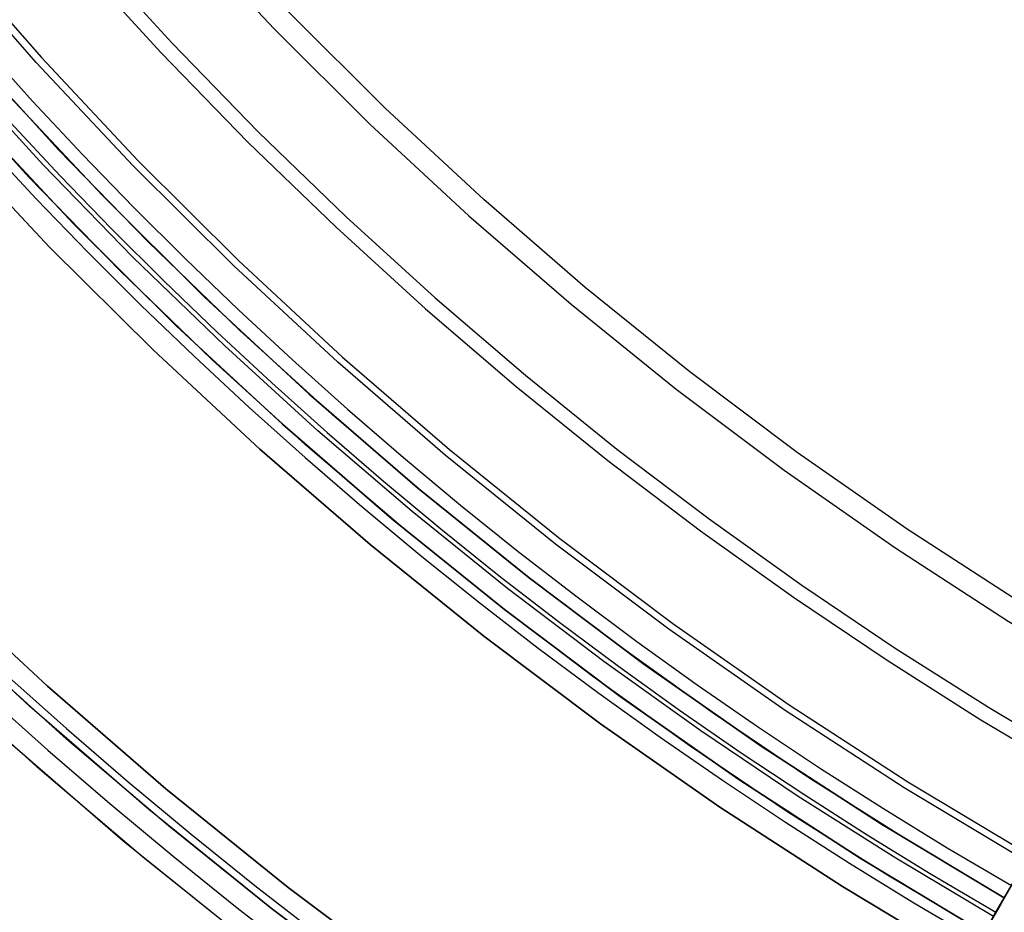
# Model space of a CAD drawing. Header units: millimetres. Extents: x -325 to 325, y -295 to 295.
# Tile 252 of 256: x -91 to -62, y -108 to -81. Entities that reach past the tile are written whole.
import ezdxf

# ---------------------------------------------------------------- set-up
doc = ezdxf.new("R2010")
doc.units = ezdxf.units.MM
doc.layers.add('Default', color=7, linetype='Continuous', true_color=0x000000)

msp = doc.modelspace()

# ---------------------------------------------------------------- linework, layer by layer
at = {"layer": 'Default'}
for points in [[(-61.26, -106.106), (-64.886, -103.929), (-68.435, -101.627), (-71.902, -99.204), (-75.283, -96.663), (-78.575, -94.007), (-81.773, -91.239), (-84.873, -88.362), (-87.873, -85.38), (-90.767, -82.296), (-93.554, -79.114), (-96.229, -75.838), (-98.789, -72.472), (-101.232, -69.019), (-103.553, -65.483), (-105.752, -61.87), (-107.825, -58.183), (-109.769, -54.427), (-111.582, -50.605)], [(-126.018, -51.315), (-124.286, -55.379), (-122.402, -59.427), (-120.366, -63.45), (-118.175, -67.442), (-115.831, -71.394), (-113.332, -75.297), (-110.68, -79.144), (-107.877, -82.925), (-104.923, -86.631), (-103.391, -88.454), (-101.823, -90.255), (-100.218, -92.034), (-98.578, -93.788), (-96.903, -95.518), (-95.194, -97.222), (-93.45, -98.899), (-91.674, -100.548), (-89.864, -102.168), (-88.023, -103.758), (-86.151, -105.318), (-84.248, -106.846), (-82.315, -108.342)], [(-112.747, -51.134), (-110.914, -54.995), (-108.95, -58.79), (-106.856, -62.516), (-104.635, -66.167), (-102.288, -69.739), (-99.82, -73.228), (-97.233, -76.63), (-94.53, -79.94), (-91.715, -83.155), (-88.79, -86.272), (-85.759, -89.285), (-82.626, -92.192), (-79.395, -94.989), (-76.069, -97.673), (-72.653, -100.24), (-69.149, -102.688), (-65.564, -105.014), (-61.9, -107.214)], [(-61.9, -107.214), (-65.564, -105.014), (-69.149, -102.688), (-72.653, -100.24), (-76.069, -97.673), (-79.395, -94.989), (-82.626, -92.192), (-85.759, -89.285), (-88.79, -86.272), (-91.715, -83.155), (-94.53, -79.94), (-97.233, -76.63), (-99.82, -73.228), (-102.288, -69.739), (-104.635, -66.167), (-106.856, -62.516), (-108.95, -58.79), (-110.914, -54.995), (-112.747, -51.134)], [(-61.9, -107.214), (-64.801, -105.486), (-67.697, -103.651), (-70.585, -101.707), (-73.458, -99.651), (-76.312, -97.483), (-79.142, -95.2), (-81.942, -92.801), (-84.705, -90.285), (-87.427, -87.653), (-90.1, -84.903), (-92.718, -82.036), (-95.275, -79.052), (-97.763, -75.952), (-100.177, -72.739), (-102.51, -69.413), (-104.754, -65.978), (-106.903, -62.436), (-108.95, -58.791), (-110.889, -55.046), (-112.713, -51.207)], [(-126.804, -51.635), (-125.061, -55.724), (-123.166, -59.797), (-121.116, -63.846), (-118.912, -67.863), (-116.553, -71.839), (-114.039, -75.767), (-111.371, -79.637), (-108.549, -83.442), (-105.578, -87.172), (-104.036, -89.006), (-102.458, -90.818), (-100.843, -92.608), (-99.193, -94.373), (-97.507, -96.113), (-95.787, -97.828), (-94.033, -99.515), (-92.245, -101.175), (-90.425, -102.805), (-88.572, -104.405), (-86.688, -105.975), (-84.773, -107.513), (-82.829, -109.018)], [(-113.839, -51.629), (-111.99, -55.528), (-110.006, -59.36), (-107.892, -63.122), (-105.649, -66.808), (-103.28, -70.415), (-100.788, -73.938), (-98.176, -77.373), (-95.447, -80.715), (-92.604, -83.962), (-89.651, -87.108), (-86.591, -90.15), (-83.427, -93.085), (-80.165, -95.909), (-76.806, -98.619), (-73.357, -101.212), (-69.82, -103.683), (-66.199, -106.031), (-62.5, -108.253)], [(-62.5, -108.253), (-66.199, -106.031), (-69.82, -103.683), (-73.357, -101.212), (-76.806, -98.619), (-80.165, -95.909), (-83.427, -93.085), (-86.591, -90.15), (-89.651, -87.108), (-92.604, -83.962), (-95.447, -80.715), (-98.176, -77.373), (-100.788, -73.938), (-103.28, -70.415), (-105.649, -66.808), (-107.892, -63.122), (-110.006, -59.36), (-111.99, -55.528), (-113.839, -51.629)], [(-62.222, -107.772), (-65.138, -106.035), (-68.05, -104.19), (-70.952, -102.236), (-73.84, -100.17), (-76.71, -97.99), (-79.554, -95.695), (-82.368, -93.284), (-85.146, -90.755), (-87.882, -88.109), (-90.569, -85.345), (-93.2, -82.463), (-95.771, -79.463), (-98.272, -76.348), (-100.699, -73.117), (-103.043, -69.774), (-105.299, -66.321), (-107.459, -62.761), (-109.517, -59.097), (-111.466, -55.332), (-113.3, -51.473)], [(-58.002, -100.462), (-61.435, -98.4), (-64.795, -96.221), (-68.077, -93.927), (-71.279, -91.522), (-74.395, -89.007), (-77.423, -86.386), (-80.359, -83.662), (-83.199, -80.839), (-85.939, -77.919), (-88.577, -74.906), (-91.11, -71.804), (-93.534, -68.617), (-95.847, -65.347), (-98.045, -62), (-100.127, -58.579), (-102.089, -55.088), (-103.93, -51.532)], [(-67.75, -117.346), (-71.76, -114.938), (-75.684, -112.393), (-79.519, -109.713), (-83.258, -106.903), (-86.898, -103.966), (-90.435, -100.905), (-93.864, -97.723), (-97.181, -94.425), (-100.383, -91.014), (-103.464, -87.495), (-106.423, -83.872), (-109.254, -80.149), (-111.955, -76.33), (-114.523, -72.42), (-116.955, -68.424), (-119.247, -64.346), (-121.397, -60.192), (-123.402, -55.966), (-125.26, -51.673)], [(-125.26, -51.673), (-123.402, -55.966), (-121.397, -60.192), (-119.247, -64.346), (-116.955, -68.424), (-114.523, -72.42), (-111.955, -76.33), (-109.254, -80.149), (-106.423, -83.872), (-103.464, -87.495), (-100.383, -91.014), (-97.181, -94.425), (-93.864, -97.723), (-90.435, -100.905), (-86.898, -103.966), (-83.258, -106.903), (-79.519, -109.713), (-75.684, -112.393), (-71.76, -114.938), (-67.75, -117.346)], [(-62.5, -108.253), (-65.429, -106.508), (-68.353, -104.656), (-71.269, -102.693), (-74.17, -100.617), (-77.052, -98.428), (-79.909, -96.122), (-82.736, -93.7), (-85.526, -91.161), (-88.274, -88.502), (-90.973, -85.726), (-93.617, -82.831), (-96.198, -79.818), (-98.711, -76.689), (-101.148, -73.444), (-103.503, -70.086), (-105.769, -66.617), (-107.939, -63.041), (-110.006, -59.36), (-111.964, -55.58), (-113.806, -51.703)], [(-104.52, -51.824), (-102.669, -55.401), (-100.695, -58.911), (-98.602, -62.352), (-96.391, -65.718), (-94.065, -69.006), (-91.627, -72.212), (-89.08, -75.331), (-86.427, -78.361), (-83.671, -81.298), (-80.815, -84.137), (-77.863, -86.876), (-74.817, -89.512), (-71.683, -92.041), (-68.464, -94.461), (-65.162, -96.767), (-61.784, -98.959), (-58.331, -101.032)], [(-68.15, -118.039), (-72.184, -115.617), (-76.131, -113.056), (-79.988, -110.361), (-83.75, -107.534), (-87.412, -104.58), (-90.969, -101.5), (-94.418, -98.3), (-97.755, -94.982), (-100.975, -91.552), (-104.075, -88.012), (-107.051, -84.367), (-109.899, -80.622), (-112.616, -76.781), (-115.199, -72.848), (-117.645, -68.828), (-119.951, -64.726), (-122.113, -60.548), (-124.131, -56.297), (-126, -51.979)], [(-68.15, -118.039), (-72.184, -115.617), (-76.131, -113.056), (-79.988, -110.361), (-83.75, -107.534), (-87.412, -104.58), (-90.969, -101.5), (-94.418, -98.3), (-97.755, -94.982), (-100.975, -91.552), (-104.075, -88.012), (-107.051, -84.367), (-109.899, -80.622), (-112.616, -76.781), (-115.199, -72.848), (-117.645, -68.828), (-119.951, -64.726), (-122.113, -60.548), (-124.131, -56.297), (-126, -51.979)], [(-63, -109.119), (-66.729, -106.88), (-70.378, -104.513), (-73.944, -102.021), (-77.421, -99.408), (-80.806, -96.677), (-84.095, -93.83), (-87.283, -90.872), (-90.368, -87.805), (-93.345, -84.633), (-96.21, -81.361), (-98.961, -77.992), (-101.594, -74.529), (-104.106, -70.978), (-106.494, -67.343), (-108.755, -63.627), (-110.886, -59.835), (-112.885, -55.972), (-114.75, -52.042)], [(-114.75, -52.042), (-112.885, -55.972), (-110.886, -59.835), (-108.755, -63.627), (-106.494, -67.343), (-104.106, -70.978), (-101.594, -74.529), (-98.961, -77.992), (-96.21, -81.361), (-93.345, -84.633), (-90.368, -87.805), (-87.283, -90.872), (-84.095, -93.83), (-80.806, -96.677), (-77.421, -99.408), (-73.944, -102.021), (-70.378, -104.513), (-66.729, -106.88), (-63, -109.119)], [(-127.109, -52.436), (-125.223, -56.792), (-123.188, -61.081), (-121.007, -65.296), (-118.681, -69.434), (-116.214, -73.489), (-113.608, -77.457), (-110.867, -81.332), (-107.993, -85.11), (-104.991, -88.787), (-101.864, -92.358), (-98.616, -95.819), (-95.25, -99.165), (-91.77, -102.394), (-88.181, -105.5), (-84.487, -108.481), (-80.692, -111.333), (-76.802, -114.052), (-72.819, -116.635), (-68.75, -119.078)], [(-127.109, -52.436), (-125.223, -56.792), (-123.188, -61.081), (-121.007, -65.296), (-118.681, -69.434), (-116.214, -73.489), (-113.608, -77.457), (-110.867, -81.332), (-107.993, -85.11), (-104.991, -88.787), (-101.864, -92.358), (-98.616, -95.819), (-95.25, -99.165), (-91.77, -102.394), (-88.181, -105.5), (-84.487, -108.481), (-80.692, -111.333), (-76.802, -114.052), (-72.819, -116.635), (-68.75, -119.078)], [(-106.731, -52.982), (-104.865, -56.586), (-102.895, -60.095), (-100.826, -63.504), (-98.666, -66.811), (-96.421, -70.011), (-94.098, -73.105), (-91.702, -76.088), (-89.241, -78.96), (-86.721, -81.719), (-84.149, -84.366), (-81.529, -86.9), (-78.869, -89.321), (-76.175, -91.63), (-73.451, -93.828), (-70.704, -95.915), (-67.938, -97.893), (-65.159, -99.765), (-62.371, -101.531), (-59.579, -103.194)], [(-107.12, -53.175), (-105.246, -56.792), (-103.269, -60.313), (-101.193, -63.735), (-99.025, -67.054), (-96.772, -70.266), (-94.44, -73.37), (-92.036, -76.364), (-89.566, -79.247), (-87.037, -82.017), (-84.455, -84.673), (-81.826, -87.216), (-79.156, -89.646), (-76.452, -91.963), (-73.718, -94.169), (-70.961, -96.264), (-68.185, -98.249), (-65.396, -100.127), (-62.598, -101.9), (-59.796, -103.569)], [(-68.15, -118.039), (-71.291, -116.169), (-74.427, -114.185), (-77.554, -112.085), (-80.667, -109.866), (-83.759, -107.527), (-86.826, -105.067), (-89.861, -102.483), (-92.858, -99.775), (-95.812, -96.942), (-98.715, -93.984), (-101.561, -90.902), (-104.342, -87.695), (-107.053, -84.364), (-109.686, -80.912), (-112.233, -77.34), (-114.688, -73.65), (-117.044, -69.846), (-119.293, -65.931), (-121.429, -61.909), (-123.445, -57.784), (-125.335, -53.562)], [(-68.75, -119.078), (-71.919, -117.192), (-75.084, -115.19), (-78.239, -113.071), (-81.379, -110.832), (-84.499, -108.472), (-87.593, -105.989), (-90.655, -103.382), (-93.68, -100.65), (-96.66, -97.792), (-99.588, -94.807), (-102.46, -91.697), (-105.266, -88.461), (-108.001, -85.1), (-110.657, -81.617), (-113.227, -78.013), (-115.703, -74.29), (-118.08, -70.451), (-120.349, -66.501), (-122.504, -62.442), (-124.538, -58.28), (-126.444, -54.02)], [(-109.582, -54.334), (-107.641, -58.084), (-105.572, -61.765), (-103.377, -65.372), (-101.059, -68.901), (-98.621, -72.348), (-96.065, -75.709), (-93.395, -78.98), (-90.613, -82.156), (-87.723, -85.235), (-84.729, -88.212), (-81.634, -91.084), (-78.441, -93.847), (-75.155, -96.499), (-71.78, -99.036), (-68.319, -101.454), (-64.776, -103.752), (-61.156, -105.926)], [(-92.329, -81.84), (-90.874, -83.452), (-89.387, -85.043), (-87.868, -86.612), (-86.318, -88.157), (-84.737, -89.677), (-83.126, -91.173), (-81.485, -92.642), (-79.816, -94.084), (-78.118, -95.498), (-76.393, -96.884), (-74.64, -98.24), (-72.862, -99.566), (-71.058, -100.862), (-69.23, -102.125), (-67.378, -103.356), (-65.504, -104.554), (-63.607, -105.719), (-61.689, -106.849)], [(-91.551, -84.074), (-90.053, -85.677), (-88.523, -87.257), (-86.961, -88.813), (-85.368, -90.345), (-83.745, -91.852), (-82.092, -93.332), (-80.41, -94.785), (-78.7, -96.21), (-76.962, -97.606), (-75.196, -98.972), (-73.405, -100.308), (-71.588, -101.613), (-69.746, -102.886), (-67.88, -104.126), (-65.992, -105.333), (-64.081, -106.507), (-62.149, -107.645)], [(-92.284, -84.747), (-90.773, -86.363), (-89.231, -87.955), (-87.657, -89.524), (-86.051, -91.068), (-84.415, -92.587), (-82.749, -94.079), (-81.054, -95.543), (-79.33, -96.98), (-77.578, -98.387), (-75.798, -99.764), (-73.992, -101.111), (-72.161, -102.426), (-70.304, -103.709), (-68.424, -104.96), (-66.52, -106.176), (-64.594, -107.359), (-62.646, -108.507)]]:
    msp.add_lwpolyline(points, dxfattribs=at)
at = {"layer": 'Default', "extrusion": (0.866025, -0.5, -6.86652e-16)}
msp.add_lwpolyline([(-111, 102.53), (-110.823, 101.501), (-110.682, 100.468), (-110.577, 99.429), (-110.508, 98.388), (-110.476, 97.345), (-110.479, 96.302), (-110.518, 95.259), (-110.594, 94.219), (-110.705, 93.181), (-110.853, 92.148), (-111.036, 91.121), (-111.254, 90.101), (-111.508, 89.089), (-111.797, 88.086), (-112.12, 87.094), (-112.477, 86.113), (-112.868, 85.146), (-113.292, 84.193), (-113.75, 83.255), (-114.239, 82.333), (-114.76, 81.429), (-115.312, 80.544), (-115.894, 79.678), (-116.506, 78.832), (-117.146, 78.009), (-117.815, 77.208), (-118.511, 76.431), (-119.234, 75.678), (-119.982, 74.951), (-120.755, 74.25), (-121.552, 73.577), (-122.372, 72.931), (-123.214, 72.314), (-124.076, 71.727), (-124.958, 71.17), (-125.859, 70.644), (-126.778, 70.149), (-127.713, 69.686), (-128.664, 69.256), (-129.629, 68.859), (-130.607, 68.496), (-131.597, 68.167), (-132.598, 67.873), (-133.609, 67.613), (-134.628, 67.388), (-135.654, 67.199), (-136.686, 67.046), (-137.723, 66.928), (-138.763, 66.846), (-139.805, 66.801), (-140.849, 66.791), (-141.892, 66.818), (-142.933, 66.881), (-143.972, 66.979), (-145.007, 67.114), (-146.036, 67.284), (-147.059, 67.49), (-148.074, 67.732), (-149.08, 68.008), (-150.076, 68.319), (-151.061, 68.664), (-152.033, 69.043), (-152.992, 69.456), (-153.935, 69.901), (-154.863, 70.379), (-155.773, 70.889), (-156.665, 71.43), (-157.538, 72.001), (-158.391, 72.603), (-159.222, 73.233), (-160.031, 73.892), (-160.817, 74.579), (-161.579, 75.292), (-162.315, 76.031), (-163.025, 76.796), (-163.708, 77.584), (-164.364, 78.396), (-164.991, 79.23), (-165.589, 80.085), (-166.157, 80.96), (-166.694, 81.855)], dxfattribs=at)
at = {"layer": 'Default', "extrusion": (0.866025, -0.5, -3.2331e-16)}
msp.add_lwpolyline([(-164.313, 83.23), (-163.967, 82.648), (-163.605, 82.071), (-163.226, 81.5), (-162.831, 80.935), (-162.419, 80.378), (-161.991, 79.828), (-161.547, 79.287), (-161.087, 78.755), (-160.612, 78.232), (-160.122, 77.721), (-159.616, 77.22), (-159.096, 76.731), (-158.562, 76.255), (-158.015, 75.791), (-157.454, 75.341), (-156.88, 74.905), (-156.295, 74.484), (-155.698, 74.078), (-155.089, 73.687), (-154.471, 73.313), (-153.842, 72.955), (-153.205, 72.614), (-152.559, 72.289), (-151.906, 71.983), (-151.245, 71.694), (-150.578, 71.423), (-149.906, 71.17), (-149.229, 70.935), (-148.548, 70.719), (-147.863, 70.521), (-147.176, 70.341), (-146.487, 70.18), (-145.796, 70.038), (-145.106, 69.913), (-144.415, 69.807), (-143.726, 69.719), (-143.038, 69.649), (-142.352, 69.596), (-141.669, 69.561), (-140.99, 69.543), (-140.315, 69.542), (-139.645, 69.557), (-138.979, 69.588), (-138.32, 69.636), (-137.667, 69.698), (-137.02, 69.776), (-136.381, 69.868), (-135.75, 69.974), (-135.126, 70.093), (-134.511, 70.226), (-133.904, 70.372), (-133.306, 70.53), (-132.718, 70.7), (-132.139, 70.881), (-131.57, 71.073), (-131.011, 71.275), (-130.462, 71.487), (-129.923, 71.709), (-129.395, 71.939), (-128.877, 72.178), (-128.37, 72.425), (-127.873, 72.679), (-127.387, 72.94), (-126.912, 73.208), (-126.166, 73.655), (-125.422, 74.134), (-124.681, 74.645), (-123.945, 75.19), (-123.215, 75.769), (-122.495, 76.383), (-122.138, 76.703), (-121.785, 77.032), (-121.434, 77.369), (-121.087, 77.715), (-120.744, 78.07), (-120.405, 78.434), (-120.071, 78.806), (-119.74, 79.187), (-119.415, 79.577), (-119.095, 79.976), (-118.781, 80.383), (-118.472, 80.798), (-118.169, 81.222), (-117.873, 81.654), (-117.583, 82.095), (-117.301, 82.543), (-117.025, 82.999), (-116.757, 83.464), (-116.497, 83.935), (-116.245, 84.414), (-116.002, 84.901), (-115.767, 85.394), (-115.541, 85.894), (-115.324, 86.401), (-115.116, 86.914), (-114.919, 87.433), (-114.731, 87.958), (-114.553, 88.488), (-114.386, 89.024), (-114.229, 89.565), (-114.083, 90.11), (-113.948, 90.66), (-113.824, 91.214), (-113.711, 91.771), (-113.61, 92.332), (-113.52, 92.895), (-113.442, 93.461), (-113.375, 94.03), (-113.321, 94.6), (-113.278, 95.172), (-113.248, 95.745), (-113.229, 96.319), (-113.223, 96.894), (-113.228, 97.468), (-113.246, 98.042), (-113.275, 98.615), (-113.317, 99.187), (-113.37, 99.758), (-113.435, 100.326), (-113.512, 100.893), (-113.601, 101.457), (-113.701, 102.018)], dxfattribs=at)
at = {"layer": 'Default', "extrusion": (0.866025, -0.5, -6.4662e-16)}
msp.add_lwpolyline([(-164.313, 83.23), (-163.967, 82.648), (-163.605, 82.071), (-163.226, 81.5), (-162.831, 80.935), (-162.419, 80.378), (-161.991, 79.828), (-161.547, 79.287), (-161.087, 78.755), (-160.612, 78.232), (-160.122, 77.721), (-159.616, 77.22), (-159.096, 76.731), (-158.562, 76.255), (-158.015, 75.791), (-157.454, 75.341), (-156.88, 74.905), (-156.295, 74.484), (-155.698, 74.078), (-155.089, 73.687), (-154.471, 73.313), (-153.842, 72.955), (-153.205, 72.614), (-152.559, 72.289), (-151.906, 71.983), (-151.245, 71.694), (-150.578, 71.423), (-149.906, 71.17), (-149.229, 70.935), (-148.548, 70.719), (-147.863, 70.521), (-147.176, 70.341), (-146.487, 70.18), (-145.796, 70.038), (-145.106, 69.913), (-144.415, 69.807), (-143.726, 69.719), (-143.038, 69.649), (-142.352, 69.596), (-141.669, 69.561), (-140.99, 69.543), (-140.315, 69.542), (-139.645, 69.557), (-138.979, 69.588), (-138.32, 69.636), (-137.667, 69.698), (-137.02, 69.776), (-136.381, 69.868), (-135.75, 69.974), (-135.126, 70.093), (-134.511, 70.226), (-133.904, 70.372), (-133.306, 70.53), (-132.718, 70.7), (-132.139, 70.881), (-131.57, 71.073), (-131.011, 71.275), (-130.462, 71.487), (-129.923, 71.709), (-129.395, 71.939), (-128.877, 72.178), (-128.37, 72.425), (-127.873, 72.679), (-127.387, 72.94), (-126.912, 73.208), (-126.166, 73.655), (-125.422, 74.134), (-124.681, 74.645), (-123.945, 75.19), (-123.215, 75.769), (-122.495, 76.383), (-122.138, 76.703), (-121.785, 77.032), (-121.434, 77.369), (-121.087, 77.715), (-120.744, 78.07), (-120.405, 78.434), (-120.071, 78.806), (-119.74, 79.187), (-119.415, 79.577), (-119.095, 79.976), (-118.781, 80.383), (-118.472, 80.798), (-118.169, 81.222), (-117.873, 81.654), (-117.583, 82.095), (-117.301, 82.543), (-117.025, 82.999), (-116.757, 83.464), (-116.497, 83.935), (-116.245, 84.414), (-116.002, 84.901), (-115.767, 85.394), (-115.541, 85.894), (-115.324, 86.401), (-115.116, 86.914), (-114.919, 87.433), (-114.731, 87.958), (-114.553, 88.488), (-114.386, 89.024), (-114.229, 89.565), (-114.083, 90.11), (-113.948, 90.66), (-113.824, 91.214), (-113.711, 91.771), (-113.61, 92.332), (-113.52, 92.895), (-113.442, 93.461), (-113.375, 94.03), (-113.321, 94.6), (-113.278, 95.172), (-113.248, 95.745), (-113.229, 96.319), (-113.223, 96.894), (-113.228, 97.468), (-113.246, 98.042), (-113.275, 98.615), (-113.317, 99.187), (-113.37, 99.758), (-113.435, 100.326), (-113.512, 100.893), (-113.601, 101.457), (-113.701, 102.018)], dxfattribs=at)
at = {"layer": 'Default', "extrusion": (0.866025, -0.5, 0)}
msp.add_lwpolyline([(-161.931, 84.605), (-161.492, 83.874), (-161.028, 83.158), (-160.539, 82.459), (-160.026, 81.777), (-159.49, 81.114), (-158.932, 80.469), (-158.351, 79.845), (-157.749, 79.24), (-157.127, 78.657), (-156.485, 78.096), (-155.823, 77.557), (-155.144, 77.042), (-154.447, 76.55), (-153.733, 76.083), (-153.004, 75.641), (-152.259, 75.224), (-151.501, 74.833), (-150.73, 74.469), (-149.946, 74.132), (-149.152, 73.822), (-148.347, 73.54), (-147.533, 73.286), (-146.71, 73.06), (-145.88, 72.863), (-145.044, 72.694), (-144.203, 72.555), (-143.357, 72.445), (-142.508, 72.364), (-141.656, 72.313), (-140.804, 72.291), (-139.951, 72.299), (-139.099, 72.336), (-138.248, 72.403), (-137.401, 72.499), (-136.557, 72.625), (-135.718, 72.779), (-134.885, 72.963), (-134.059, 73.175), (-133.241, 73.416), (-132.432, 73.685), (-131.632, 73.982), (-130.843, 74.306), (-130.066, 74.658), (-129.301, 75.036), (-128.55, 75.44), (-127.814, 75.87), (-127.093, 76.326), (-126.388, 76.806), (-125.7, 77.31), (-125.03, 77.838), (-124.378, 78.389), (-123.746, 78.961), (-123.135, 79.556), (-122.544, 80.171), (-121.975, 80.806), (-121.428, 81.461), (-120.904, 82.134), (-120.404, 82.825), (-119.928, 83.533), (-119.477, 84.257), (-119.051, 84.996), (-118.651, 85.749), (-118.278, 86.516), (-117.931, 87.295), (-117.611, 88.086), (-117.319, 88.887), (-117.055, 89.698), (-116.819, 90.518), (-116.612, 91.345), (-116.433, 92.179), (-116.283, 93.019), (-116.163, 93.864), (-116.072, 94.712), (-116.01, 95.562), (-115.978, 96.415), (-115.975, 97.268), (-116.002, 98.12), (-116.058, 98.971), (-116.144, 99.82), (-116.259, 100.665), (-116.403, 101.506)], dxfattribs=at)
at = {"layer": 'Default', "extrusion": (9.9476e-16, -0.5, 0.866025)}
msp.add_lwpolyline([(99.997, 39.629), (99.937, 43.081), (99.759, 46.528), (99.461, 49.967), (99.045, 53.394), (98.511, 56.805), (97.859, 60.195), (97.091, 63.561), (96.207, 66.898), (95.209, 70.202), (94.097, 73.47), (92.873, 76.698), (91.538, 79.882), (90.094, 83.017), (88.543, 86.101), (86.886, 89.13), (85.125, 92.1), (83.264, 95.007), (81.303, 97.848), (79.245, 100.619), (77.092, 103.318), (74.848, 105.941), (72.515, 108.485), (70.095, 110.947), (67.591, 113.324), (65.007, 115.614), (62.346, 117.812), (59.61, 119.918), (56.803, 121.927), (53.929, 123.839), (50.99, 125.651), (47.991, 127.359), (44.934, 128.964), (41.824, 130.461), (38.664, 131.851), (35.457, 133.131), (32.209, 134.299), (28.922, 135.354), (25.601, 136.296), (22.249, 137.122), (18.871, 137.832), (15.47, 138.425), (12.051, 138.9), (8.617, 139.257), (5.173, 139.495), (1.723, 139.614), (-1.729, 139.614), (-5.179, 139.495), (-8.623, 139.257), (-12.057, 138.9), (-15.476, 138.425), (-18.877, 137.832), (-22.255, 137.122), (-25.607, 136.296), (-28.928, 135.354), (-32.215, 134.299), (-35.464, 133.131), (-38.67, 131.851), (-41.83, 130.461), (-44.94, 128.964), (-47.997, 127.359), (-50.996, 125.651), (-53.935, 123.839), (-56.81, 121.927), (-59.616, 119.918), (-62.352, 117.812), (-65.013, 115.614), (-67.597, 113.324), (-70.101, 110.947), (-72.521, 108.485), (-74.854, 105.941), (-77.098, 103.318), (-79.251, 100.619), (-81.309, 97.848), (-83.27, 95.007), (-85.132, 92.1), (-86.892, 89.13), (-88.549, 86.101), (-90.1, 83.017), (-91.544, 79.882), (-92.879, 76.698), (-94.103, 73.47), (-95.215, 70.202), (-96.213, 66.898), (-97.097, 63.561), (-97.865, 60.195), (-98.517, 56.805), (-99.051, 53.394), (-99.467, 49.967), (-99.765, 46.528), (-99.943, 43.081), (-100.003, 39.629)], dxfattribs=at)
at = {"layer": 'Default', "extrusion": (-0.25, -0.433013, 0.866025)}
msp.add_lwpolyline([(99.995, -100.684), (99.936, -97.233), (99.757, -93.785), (99.46, -90.346), (99.043, -86.919), (98.509, -83.508), (97.858, -80.118), (97.09, -76.753), (96.206, -73.415), (95.207, -70.111), (94.095, -66.843), (92.871, -63.615), (91.536, -60.431), (90.092, -57.296), (88.541, -54.212), (86.884, -51.183), (85.124, -48.214), (83.262, -45.307), (81.301, -42.466), (79.243, -39.694), (77.091, -36.995), (74.846, -34.372), (72.513, -31.828), (70.093, -29.366), (67.59, -26.989), (65.006, -24.7), (62.344, -22.501), (59.609, -20.396), (56.802, -18.386), (53.927, -16.474), (50.989, -14.663), (47.989, -12.954), (44.932, -11.35), (41.822, -9.852), (38.662, -8.462), (35.456, -7.182), (32.207, -6.014), (28.921, -4.959), (25.599, -4.017), (22.247, -3.191), (18.869, -2.481), (15.468, -1.888), (12.049, -1.413), (8.615, -1.056), (5.172, -0.818), (1.721, -0.699), (-1.731, -0.699), (-5.181, -0.818), (-8.625, -1.056), (-12.058, -1.413), (-15.478, -1.888), (-18.878, -2.481), (-22.257, -3.191), (-25.609, -4.017), (-28.93, -4.959), (-32.217, -6.014), (-35.465, -7.182), (-38.671, -8.462), (-41.831, -9.852), (-44.942, -11.35), (-47.998, -12.954), (-50.998, -14.663), (-53.937, -16.474), (-56.811, -18.386), (-59.618, -20.396), (-62.354, -22.501), (-65.015, -24.7), (-67.599, -26.989), (-70.102, -29.366), (-72.522, -31.828), (-74.856, -34.372), (-77.1, -36.995), (-79.252, -39.694), (-81.31, -42.466), (-83.271, -45.307), (-85.133, -48.214), (-86.893, -51.183), (-88.55, -54.212), (-90.101, -57.296), (-91.545, -60.431), (-92.88, -63.615), (-94.104, -66.843), (-95.216, -70.111), (-96.215, -73.415), (-97.099, -76.753), (-97.867, -80.118), (-98.519, -83.508), (-99.053, -86.919), (-99.469, -90.346), (-99.766, -93.785), (-99.945, -97.233), (-100.005, -100.684)], dxfattribs=at)
at = {"layer": 'Default', "extrusion": (-9.06055e-16, 0.5, 0.866025)}
msp.add_lwpolyline([(96.003, 367.517), (95.979, 365.387), (95.908, 363.238), (95.786, 361.072), (95.615, 358.891), (95.391, 356.697), (95.115, 354.491), (94.785, 352.274), (94.4, 350.049), (93.96, 347.817), (93.463, 345.581), (92.909, 343.342), (92.297, 341.102), (91.627, 338.864), (90.898, 336.63), (90.11, 334.401), (89.263, 332.18), (88.356, 329.97), (87.389, 327.773), (86.363, 325.59), (85.278, 323.425), (84.134, 321.28), (82.932, 319.156), (81.672, 317.057), (80.355, 314.985), (78.981, 312.942), (77.552, 310.93), (76.069, 308.952), (74.533, 307.009), (72.945, 305.104), (71.307, 303.238), (69.62, 301.415), (67.885, 299.635), (66.106, 297.901), (64.282, 296.214), (62.417, 294.575), (60.512, 292.988), (58.569, 291.451), (56.59, 289.968), (54.578, 288.539), (52.535, 287.166), (50.463, 285.849), (48.364, 284.588), (46.241, 283.386), (44.095, 282.242), (41.93, 281.157), (39.748, 280.131), (37.55, 279.165), (35.34, 278.258), (33.12, 277.41), (30.891, 276.622), (28.656, 275.893), (26.418, 275.223), (24.179, 274.611), (21.94, 274.057), (19.703, 273.56), (17.472, 273.12), (15.246, 272.735), (13.03, 272.405), (10.823, 272.129), (8.629, 271.906), (6.448, 271.734), (4.283, 271.613), (2.134, 271.541), (0.003, 271.517), (-2.128, 271.541), (-4.277, 271.613), (-6.442, 271.734), (-8.623, 271.906), (-10.817, 272.129), (-13.024, 272.405), (-15.24, 272.735), (-17.465, 273.12), (-19.697, 273.56), (-21.933, 274.057), (-24.172, 274.611), (-26.412, 275.223), (-28.65, 275.893), (-30.885, 276.622), (-33.113, 277.41), (-35.334, 278.258), (-37.544, 279.165), (-39.742, 280.131), (-41.924, 281.157), (-44.089, 282.242), (-46.235, 283.386), (-48.358, 284.588), (-50.457, 285.849), (-52.529, 287.166), (-54.572, 288.539), (-56.584, 289.968), (-58.563, 291.451), (-60.506, 292.988), (-62.411, 294.575), (-64.276, 296.214), (-66.099, 297.901), (-67.879, 299.635), (-69.613, 301.415), (-71.301, 303.238), (-72.939, 305.104), (-74.527, 307.009), (-76.063, 308.952), (-77.546, 310.93), (-78.975, 312.942), (-80.348, 314.985), (-81.666, 317.057), (-82.926, 319.156), (-84.128, 321.28), (-85.272, 323.425), (-86.357, 325.59), (-87.383, 327.773), (-88.35, 329.97), (-89.257, 332.18), (-90.104, 334.401), (-90.892, 336.63), (-91.621, 338.864), (-92.291, 341.102), (-92.903, 343.342), (-93.457, 345.581), (-93.954, 347.817), (-94.394, 350.049), (-94.779, 352.274), (-95.109, 354.491), (-95.385, 356.697), (-95.609, 358.891), (-95.78, 361.072), (-95.901, 363.238), (-95.973, 365.387), (-95.997, 367.517)], dxfattribs=at)
at = {"layer": 'Default', "extrusion": (1.03621e-15, -0.5, 0.866025)}
msp.add_lwpolyline([(-96.003, 39.629), (-95.946, 42.943), (-95.774, 46.252), (-95.489, 49.554), (-95.089, 52.844), (-94.576, 56.118), (-93.951, 59.372), (-93.213, 62.603), (-92.365, 65.807), (-91.406, 68.979), (-90.339, 72.117), (-89.164, 75.215), (-87.882, 78.272), (-86.496, 81.282), (-85.007, 84.242), (-83.416, 87.15), (-81.726, 90.001), (-79.939, 92.791), (-78.056, 95.519), (-76.081, 98.18), (-74.015, 100.771), (-71.86, 103.289), (-69.62, 105.731), (-67.297, 108.095), (-64.894, 110.377), (-62.413, 112.574), (-59.858, 114.685), (-57.232, 116.706), (-54.537, 118.636), (-51.778, 120.471), (-48.957, 122.21), (-46.077, 123.85), (-43.143, 125.39), (-40.157, 126.828), (-37.123, 128.162), (-34.045, 129.391), (-30.927, 130.512), (-27.771, 131.525), (-24.583, 132.429), (-21.365, 133.222), (-18.122, 133.904), (-14.857, 134.473), (-11.575, 134.929), (-8.278, 135.272), (-4.972, 135.5), (-1.66, 135.615), (1.654, 135.615), (4.966, 135.5), (8.272, 135.272), (11.568, 134.929), (14.851, 134.473), (18.116, 133.904), (21.359, 133.222), (24.577, 132.429), (27.765, 131.525), (30.92, 130.512), (34.039, 129.391), (37.117, 128.162), (40.151, 126.828), (43.136, 125.39), (46.071, 123.85), (48.95, 122.21), (51.772, 120.471), (54.531, 118.636), (57.226, 116.706), (59.852, 114.685), (62.407, 112.574), (64.888, 110.377), (67.291, 108.095), (69.614, 105.731), (71.854, 103.289), (74.008, 100.771), (76.075, 98.18), (78.05, 95.519), (79.933, 92.791), (81.72, 90.001), (83.41, 87.15), (85.001, 84.242), (86.49, 81.282), (87.876, 78.272), (89.158, 75.215), (90.333, 72.117), (91.4, 68.979), (92.359, 65.807), (93.207, 62.603), (93.945, 59.372), (94.57, 56.118), (95.083, 52.844), (95.483, 49.554), (95.768, 46.252), (95.94, 42.943), (95.997, 39.629)], dxfattribs=at)
at = {"layer": 'Default', "extrusion": (0.866025, -0.5, 7.38718e-16)}
msp.add_lwpolyline([(-125, 27), (-124.998, 27.102), (-124.993, 27.204), (-124.984, 27.306), (-124.972, 27.407), (-124.957, 27.508), (-124.938, 27.609), (-124.915, 27.708), (-124.889, 27.807), (-124.86, 27.905), (-124.828, 28.002), (-124.792, 28.098), (-124.753, 28.192), (-124.711, 28.285), (-124.665, 28.377), (-124.617, 28.467), (-124.566, 28.555), (-124.511, 28.641), (-124.454, 28.726), (-124.394, 28.809), (-124.331, 28.889), (-124.265, 28.967), (-124.197, 29.043), (-124.126, 29.117), (-124.053, 29.188), (-123.977, 29.257), (-123.899, 29.323), (-123.819, 29.386), (-123.736, 29.446), (-123.652, 29.504), (-123.566, 29.559), (-123.478, 29.611), (-123.388, 29.66), (-123.297, 29.705), (-123.204, 29.748), (-123.11, 29.787), (-123.014, 29.823), (-122.917, 29.856), (-122.82, 29.886), (-122.721, 29.912), (-122.621, 29.935), (-122.521, 29.954)], dxfattribs=at)
at = {"layer": 'Default', "extrusion": (0.866025, -0.5, -6.64541e-16)}
msp.add_lwpolyline([(-123.8, 26), (-123.801, 25.925), (-123.805, 25.85), (-123.812, 25.775), (-123.82, 25.7), (-123.832, 25.626), (-123.846, 25.552), (-123.863, 25.479), (-123.882, 25.406), (-123.903, 25.334), (-123.927, 25.263), (-123.953, 25.193), (-123.982, 25.124), (-124.013, 25.055), (-124.047, 24.988), (-124.082, 24.922), (-124.12, 24.857), (-124.16, 24.793), (-124.203, 24.731), (-124.247, 24.671), (-124.293, 24.612), (-124.342, 24.554), (-124.392, 24.498), (-124.444, 24.444), (-124.498, 24.392), (-124.554, 24.342), (-124.612, 24.293), (-124.671, 24.247), (-124.731, 24.203), (-124.793, 24.16), (-124.857, 24.12), (-124.922, 24.082), (-124.988, 24.047), (-125.055, 24.013), (-125.124, 23.982), (-125.193, 23.953), (-125.263, 23.927), (-125.334, 23.903), (-125.406, 23.882), (-125.479, 23.863), (-125.552, 23.846), (-125.626, 23.832), (-125.7, 23.82), (-125.775, 23.812), (-125.85, 23.805), (-125.925, 23.801), (-126, 23.8)], dxfattribs=at)

doc.saveas('drawing.dxf')
